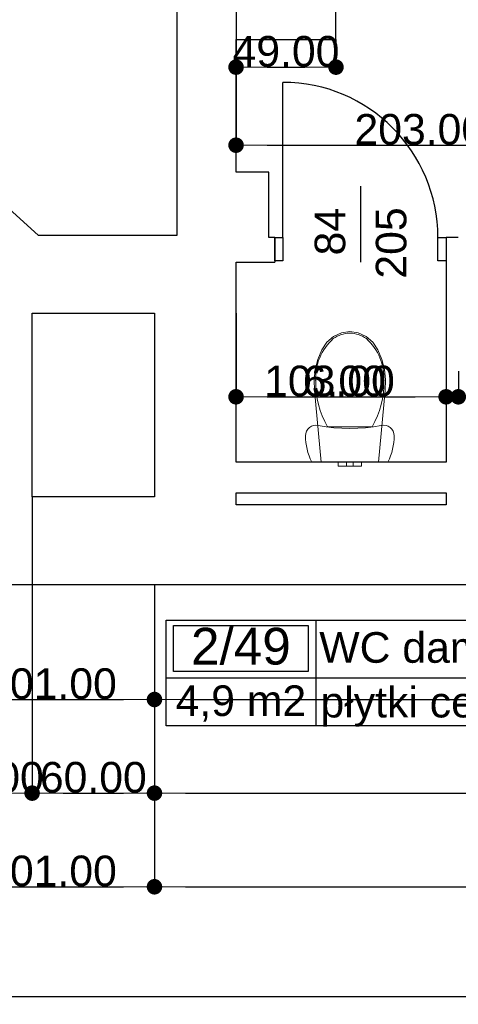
# Model space of a CAD drawing. Header units: millimetres. Extents: x -175445 to -20415, y -559200 to 231527.
# Tile 225 of 256: x -146892 to -144741, y -44474 to -39651. Entities that reach past the tile are written whole.
import ezdxf
from ezdxf.enums import TextEntityAlignment as Align

# ---------------------------------------------------------------- set-up
doc = ezdxf.new("R2010")
doc.units = ezdxf.units.MM
doc.header["$MEASUREMENT"] = 0
for name, color, linetype in [('Drzwi', 7, 'Continuous'), ('Obiekt', 7, 'Continuous'), ('Strefa', 7, 'Continuous'), ('Strop', 7, 'Continuous'), ('Słup', 7, 'Continuous'), ('Wymiary', 63, 'Continuous'), ('Ściana', 7, 'Continuous')]:
    doc.layers.add(name, color=color, linetype=linetype)
doc.styles.add('Arial', font='txt')
doc.dimstyles.new('GENERATED_STYLE__1', dxfattribs={"dimtxt": 150, "dimasz": 152, "dimexe": 0.18, "dimexo": 0, "dimgap": 0.09, "dimtad": 1, "dimtih": 1, "dimtoh": 1, "dimlfac": 0.1, "dimzin": 0, "dimdsep": 46, "dimtxsty": 'Arial', "dimblk": 'ARROWHEAD_11', "dimblk1": 'ARROWHEAD_11', "dimblk2": 'ARROWHEAD_11', "dimcen": 0.09, "dimclrd": 114, "dimclre": 114, "dimclrt": 114, "dimazin": 0, "dimtfac": 1, "dimtdec": 4, "dimtmove": 0, "dimatfit": 3, "dimfxl": 1, "dimtolj": 1, "dimtzin": 0, "dimarcsym": 0})

# ---------------------------------------------------------------- blocks, each defined once
blk = doc.blocks.new('WC damskie_2_49_52', base_point=(-139747.3, 14182.5))
at = {"layer": 'Strefa'}
for p, q in [((-140481.3, 14465.3), (-138524.7, 14465.3)), ((-140481.3, 13946.8), (-140481.3, 14465.3)), ((-140444.6, 14439.4), (-139784, 14439.4)), ((-140444.6, 14213.1), (-140444.6, 14439.4)), ((-139784, 14439.4), (-139784, 14213.1)), ((-139747.3, 14465.3), (-139747.3, 13946.8)), ((-138524.7, 14465.3), (-138524.7, 13946.8)), ((-140481.3, 14182.5), (-138524.7, 14182.5)), ((-139784, 14213.1), (-140444.6, 14213.1)), ((-138524.7, 13946.8), (-140481.3, 13946.8))]:
    blk.add_line(p, q, dxfattribs=at)
at = {"layer": 'Strefa', "style": 'Arial'}
for tag, height, p in [('ROOM_NUMBER', 180, (-140114.3, 14337.4)), ('ROOM_NAME', 150, (-139136, 14331.3)), ('ROOM_CALC_AREA', 150, (-140114.3, 14070.4)), ('floor_f', 150, (-139136, 14063.4))]:
    blk.add_attdef(tag, text='', height=height, dxfattribs=at).set_placement(p, align=Align.MIDDLE_CENTER)
blk = doc.blocks.new('ARROWHEAD_11')
at = {"color": 0, "linetype": 'Continuous', "lineweight": 0}
blk.add_line((0, 0), (-1, 0), dxfattribs=at)
at = {"color": 0, "linetype": 'Continuous', "lineweight": 0, "const_width": 0.25, "flags": 128}
blk.add_lwpolyline([(-0.125, 0, 1), (0.125, 0, 1)], format="xyb", close=True, dxfattribs=at)
blk = doc.blocks.new('*D2553')
at = {"layer": 'Defpoints', "color": 0}
for p in [(-143800.7, -38058.5), (-145830.7, -38313.1), (-143800.7, -39738.1)]:
    blk.add_point(p, dxfattribs=at)
at = {"layer": 'Wymiary', "color": 114, "lineweight": -2}
for p, q in [((-145830.7, -38313.1), (-145830.7, -38058.3)), ((-145678.7, -38058.5), (-143952.7, -38058.5)), ((-143800.7, -39738.1), (-143800.7, -38058.3))]:
    blk.add_line(p, q, dxfattribs=at)
at = {"layer": 'Wymiary', "color": 114, "lineweight": -2, "xscale": 152, "yscale": 152, "zscale": 152, "rotation": 180}
blk.add_blockref('ARROWHEAD_11', (-145830.7, -38058.5), dxfattribs=at)
at = {"layer": 'Wymiary', "color": 114, "lineweight": -2, "xscale": 152, "yscale": 152, "zscale": 152}
blk.add_blockref('ARROWHEAD_11', (-143800.7, -38058.5), dxfattribs=at)
at = {"layer": 'Wymiary', "color": 114, "lineweight": 13, "insert": (-144929.6, -37981.8), "char_height": 150, "attachment_point": 5, "style": 'Arial'}
blk.add_mtext('\\A1;203.00', dxfattribs=at)
blk = doc.blocks.new('*D2556')
at = {"layer": 'Defpoints', "color": 0}
for p in [(-145830.7, -41088.1), (-144800.7, -41373.1), (-144800.7, -41498.4)]:
    blk.add_point(p, dxfattribs=at)
at = {"layer": 'Wymiary', "color": 114, "lineweight": -2}
for p, q in [((-145830.7, -41088.1), (-145830.7, -41498.6)), ((-144800.7, -41373.1), (-144800.7, -41498.6)), ((-145678.7, -41498.4), (-144952.7, -41498.4))]:
    blk.add_line(p, q, dxfattribs=at)
at = {"layer": 'Wymiary', "color": 114, "lineweight": -2, "xscale": 152, "yscale": 152, "zscale": 152, "rotation": 180}
blk.add_blockref('ARROWHEAD_11', (-145830.7, -41498.4), dxfattribs=at)
at = {"layer": 'Wymiary', "color": 114, "lineweight": -2, "xscale": 152, "yscale": 152, "zscale": 152}
blk.add_blockref('ARROWHEAD_11', (-144800.7, -41498.4), dxfattribs=at)
at = {"layer": 'Wymiary', "color": 114, "lineweight": 13, "insert": (-145372.6, -41421.7), "char_height": 150, "attachment_point": 5, "style": 'Arial'}
blk.add_mtext('\\A1;103.00', dxfattribs=at)
blk = doc.blocks.new('*D2557')
at = {"layer": 'Defpoints', "color": 0}
for p in [(-144800.7, -41373.1), (-144740.7, -41373.1), (-144740.7, -41498.4)]:
    blk.add_point(p, dxfattribs=at)
at = {"layer": 'Wymiary', "color": 114, "lineweight": -2}
for p, q in [((-144800.7, -41373.1), (-144800.7, -41498.6)), ((-144740.7, -41373.1), (-144740.7, -41498.6)), ((-145494.8, -41498.4), (-145104.7, -41498.4)), ((-145104.7, -41498.4), (-144952.7, -41498.4)), ((-144800.7, -41498.4), (-144740.7, -41498.4)), ((-144588.7, -41498.4), (-144436.7, -41498.4))]:
    blk.add_line(p, q, dxfattribs=at)
at = {"layer": 'Wymiary', "color": 114, "lineweight": -2, "xscale": 152, "yscale": 152, "zscale": 152}
blk.add_blockref('ARROWHEAD_11', (-144800.7, -41498.4), dxfattribs=at)
at = {"layer": 'Wymiary', "color": 114, "lineweight": -2, "xscale": 152, "yscale": 152, "zscale": 152, "rotation": 180}
blk.add_blockref('ARROWHEAD_11', (-144740.7, -41498.4), dxfattribs=at)
at = {"layer": 'Wymiary', "color": 114, "lineweight": 13, "insert": (-145299.8, -41421.8), "char_height": 150, "attachment_point": 5, "style": 'Arial'}
blk.add_mtext('\\A1;6.00', dxfattribs=at)
blk = doc.blocks.new('*D2558')
at = {"layer": 'Defpoints', "color": 0}
for p in [(-143800.7, -39738.1), (-144740.7, -41373.1), (-143800.7, -41498.4)]:
    blk.add_point(p, dxfattribs=at)
at = {"layer": 'Wymiary', "color": 114, "lineweight": -2}
for p, q in [((-143800.7, -39738.1), (-143800.7, -41498.6)), ((-144740.7, -41373.1), (-144740.7, -41498.6)), ((-144588.7, -41498.4), (-143952.7, -41498.4))]:
    blk.add_line(p, q, dxfattribs=at)
at = {"layer": 'Wymiary', "color": 114, "lineweight": -2, "xscale": 152, "yscale": 152, "zscale": 152, "rotation": 180}
blk.add_blockref('ARROWHEAD_11', (-144740.7, -41498.4), dxfattribs=at)
at = {"layer": 'Wymiary', "color": 114, "lineweight": -2, "xscale": 152, "yscale": 152, "zscale": 152}
blk.add_blockref('ARROWHEAD_11', (-143800.7, -41498.4), dxfattribs=at)
at = {"layer": 'Wymiary', "color": 114, "lineweight": 13, "insert": (-144384.6, -41421.8), "char_height": 150, "attachment_point": 5, "style": 'Arial'}
blk.add_mtext('\\A1;94.00', dxfattribs=at)
blk = doc.blocks.new('*D2563')
at = {"layer": 'Defpoints', "color": 0}
for p in [(-145830.7, -39748.1), (-145340.7, -39748.1), (-145340.7, -39883.6)]:
    blk.add_point(p, dxfattribs=at)
at = {"layer": 'Wymiary', "color": 114, "lineweight": -2}
for p, q in [((-145830.7, -39748.1), (-145830.7, -39883.8)), ((-145340.7, -39748.1), (-145340.7, -39883.8)), ((-145678.7, -39883.6), (-145492.7, -39883.6))]:
    blk.add_line(p, q, dxfattribs=at)
at = {"layer": 'Wymiary', "color": 114, "lineweight": -2, "xscale": 152, "yscale": 152, "zscale": 152, "rotation": 180}
blk.add_blockref('ARROWHEAD_11', (-145830.7, -39883.6), dxfattribs=at)
at = {"layer": 'Wymiary', "color": 114, "lineweight": -2, "xscale": 152, "yscale": 152, "zscale": 152}
blk.add_blockref('ARROWHEAD_11', (-145340.7, -39883.6), dxfattribs=at)
at = {"layer": 'Wymiary', "color": 114, "lineweight": 13, "insert": (-145585.7, -39807), "char_height": 150, "attachment_point": 5, "style": 'Arial'}
blk.add_mtext('\\A1;49.00', dxfattribs=at)
blk = doc.blocks.new('*D2564')
at = {"layer": 'Defpoints', "color": 0}
for p in [(-145830.7, -38313.1), (-143800.7, -39738.1), (-143800.7, -40265.9)]:
    blk.add_point(p, dxfattribs=at)
at = {"layer": 'Wymiary', "color": 114, "lineweight": -2}
for p, q in [((-145830.7, -38313.1), (-145830.7, -40266.1)), ((-143800.7, -39738.1), (-143800.7, -40266.1)), ((-145678.7, -40265.9), (-143952.7, -40265.9))]:
    blk.add_line(p, q, dxfattribs=at)
at = {"layer": 'Wymiary', "color": 114, "lineweight": -2, "xscale": 152, "yscale": 152, "zscale": 152, "rotation": 180}
blk.add_blockref('ARROWHEAD_11', (-145830.7, -40265.9), dxfattribs=at)
at = {"layer": 'Wymiary', "color": 114, "lineweight": -2, "xscale": 152, "yscale": 152, "zscale": 152}
blk.add_blockref('ARROWHEAD_11', (-143800.7, -40265.9), dxfattribs=at)
at = {"layer": 'Wymiary', "color": 114, "lineweight": 13, "insert": (-144929.6, -40189.2), "char_height": 150, "attachment_point": 5, "style": 'Arial'}
blk.add_mtext('\\A1;203.00', dxfattribs=at)
blk = doc.blocks.new('*D3056')
at = {"layer": 'Defpoints', "color": 0}
for p in [(-147240.7, -42417.9), (-146230.7, -42418.1), (-146230.7, -42981.1)]:
    blk.add_point(p, dxfattribs=at)
at = {"layer": 'Wymiary', "color": 114, "lineweight": -2}
for p, q in [((-147240.7, -42417.9), (-147240.7, -42981.2)), ((-146230.7, -42418.1), (-146230.7, -42981.2)), ((-147088.7, -42981.1), (-146382.7, -42981.1))]:
    blk.add_line(p, q, dxfattribs=at)
at = {"layer": 'Wymiary', "color": 114, "lineweight": -2, "xscale": 152, "yscale": 152, "zscale": 152, "rotation": 180}
blk.add_blockref('ARROWHEAD_11', (-147240.7, -42981.1), dxfattribs=at)
at = {"layer": 'Wymiary', "color": 114, "lineweight": -2, "xscale": 152, "yscale": 152, "zscale": 152}
blk.add_blockref('ARROWHEAD_11', (-146230.7, -42981.1), dxfattribs=at)
at = {"layer": 'Wymiary', "color": 114, "lineweight": 13, "insert": (-146735.7, -42904.4), "char_height": 150, "attachment_point": 5, "style": 'Arial'}
blk.add_mtext('\\A1;101.00', dxfattribs=at)
blk = doc.blocks.new('*D3057')
at = {"layer": 'Defpoints', "color": 0}
for p in [(-141040.7, -42218.1), (-146230.7, -42418.1), (-141040.7, -42981.1)]:
    blk.add_point(p, dxfattribs=at)
at = {"layer": 'Wymiary', "color": 114, "lineweight": -2}
for p, q in [((-141040.7, -42218.1), (-141040.7, -42981.2)), ((-146230.7, -42418.1), (-146230.7, -42981.2)), ((-146078.7, -42981.1), (-141192.7, -42981.1))]:
    blk.add_line(p, q, dxfattribs=at)
at = {"layer": 'Wymiary', "color": 114, "lineweight": -2, "xscale": 152, "yscale": 152, "zscale": 152, "rotation": 180}
blk.add_blockref('ARROWHEAD_11', (-146230.7, -42981.1), dxfattribs=at)
at = {"layer": 'Wymiary', "color": 114, "lineweight": -2, "xscale": 152, "yscale": 152, "zscale": 152}
blk.add_blockref('ARROWHEAD_11', (-141040.7, -42981.1), dxfattribs=at)
at = {"layer": 'Wymiary', "color": 114, "lineweight": 13, "insert": (-143635.7, -42904.4), "char_height": 150, "attachment_point": 5, "style": 'Arial'}
blk.add_mtext('\\A1;519.00', dxfattribs=at)
blk = doc.blocks.new('*D3092')
at = {"layer": 'Defpoints', "color": 0}
for p in [(-146830.7, -41987.9), (-147240.7, -42417.9), (-146830.7, -43439.7)]:
    blk.add_point(p, dxfattribs=at)
at = {"layer": 'Wymiary', "color": 114, "lineweight": -2}
for p, q in [((-146830.7, -41987.9), (-146830.7, -43439.9)), ((-147240.7, -42417.9), (-147240.7, -43439.9)), ((-147088.7, -43439.7), (-146982.7, -43439.7))]:
    blk.add_line(p, q, dxfattribs=at)
at = {"layer": 'Wymiary', "color": 114, "lineweight": -2, "xscale": 152, "yscale": 152, "zscale": 152, "rotation": 180}
blk.add_blockref('ARROWHEAD_11', (-147240.7, -43439.7), dxfattribs=at)
at = {"layer": 'Wymiary', "color": 114, "lineweight": -2, "xscale": 152, "yscale": 152, "zscale": 152}
blk.add_blockref('ARROWHEAD_11', (-146830.7, -43439.7), dxfattribs=at)
at = {"layer": 'Wymiary', "color": 114, "lineweight": 13, "insert": (-147035.7, -43363), "char_height": 150, "attachment_point": 5, "style": 'Arial'}
blk.add_mtext('\\A1;41.00', dxfattribs=at)
blk = doc.blocks.new('*D3093')
at = {"layer": 'Defpoints', "color": 0}
for p in [(-146830.7, -41987.9), (-146230.7, -42418.1), (-146230.7, -43439.7)]:
    blk.add_point(p, dxfattribs=at)
at = {"layer": 'Wymiary', "color": 114, "lineweight": -2}
for p, q in [((-146830.7, -41987.9), (-146830.7, -43439.9)), ((-146230.7, -42418.1), (-146230.7, -43439.9)), ((-146678.7, -43439.7), (-146382.7, -43439.7))]:
    blk.add_line(p, q, dxfattribs=at)
at = {"layer": 'Wymiary', "color": 114, "lineweight": -2, "xscale": 152, "yscale": 152, "zscale": 152, "rotation": 180}
blk.add_blockref('ARROWHEAD_11', (-146830.7, -43439.7), dxfattribs=at)
at = {"layer": 'Wymiary', "color": 114, "lineweight": -2, "xscale": 152, "yscale": 152, "zscale": 152}
blk.add_blockref('ARROWHEAD_11', (-146230.7, -43439.7), dxfattribs=at)
at = {"layer": 'Wymiary', "color": 114, "lineweight": 13, "insert": (-146530.7, -43363), "char_height": 150, "attachment_point": 5, "style": 'Arial'}
blk.add_mtext('\\A1;60.00', dxfattribs=at)
blk = doc.blocks.new('*D3094')
at = {"layer": 'Defpoints', "color": 0}
for p in [(-102540.7, -42028.1), (-146230.7, -42418.1), (-102540.7, -43439.7)]:
    blk.add_point(p, dxfattribs=at)
at = {"layer": 'Wymiary', "color": 114, "lineweight": -2}
for p, q in [((-102540.7, -42028.1), (-102540.7, -43439.9)), ((-146230.7, -42418.1), (-146230.7, -43439.9)), ((-146078.7, -43439.7), (-102692.7, -43439.7))]:
    blk.add_line(p, q, dxfattribs=at)
at = {"layer": 'Wymiary', "color": 114, "lineweight": -2, "xscale": 152, "yscale": 152, "zscale": 152, "rotation": 180}
blk.add_blockref('ARROWHEAD_11', (-146230.7, -43439.7), dxfattribs=at)
at = {"layer": 'Wymiary', "color": 114, "lineweight": -2, "xscale": 152, "yscale": 152, "zscale": 152}
blk.add_blockref('ARROWHEAD_11', (-102540.7, -43439.7), dxfattribs=at)
at = {"layer": 'Wymiary', "color": 114, "lineweight": 13, "insert": (-124385.7, -43363), "char_height": 150, "attachment_point": 5, "style": 'Arial'}
blk.add_mtext('\\A1;4369.00', dxfattribs=at)
blk = doc.blocks.new('*D3100')
at = {"layer": 'Defpoints', "color": 0}
for p in [(-147240.7, -42417.9), (-146230.7, -42418.1), (-146230.7, -43898.4)]:
    blk.add_point(p, dxfattribs=at)
at = {"layer": 'Wymiary', "color": 114, "lineweight": -2}
for p, q in [((-147240.7, -42417.9), (-147240.7, -43898.5)), ((-146230.7, -42418.1), (-146230.7, -43898.5)), ((-147088.7, -43898.4), (-146382.7, -43898.4))]:
    blk.add_line(p, q, dxfattribs=at)
at = {"layer": 'Wymiary', "color": 114, "lineweight": -2, "xscale": 152, "yscale": 152, "zscale": 152, "rotation": 180}
blk.add_blockref('ARROWHEAD_11', (-147240.7, -43898.4), dxfattribs=at)
at = {"layer": 'Wymiary', "color": 114, "lineweight": -2, "xscale": 152, "yscale": 152, "zscale": 152}
blk.add_blockref('ARROWHEAD_11', (-146230.7, -43898.4), dxfattribs=at)
at = {"layer": 'Wymiary', "color": 114, "lineweight": 13, "insert": (-146735.7, -43821.7), "char_height": 150, "attachment_point": 5, "style": 'Arial'}
blk.add_mtext('\\A1;101.00', dxfattribs=at)
blk = doc.blocks.new('*D3101')
at = {"layer": 'Defpoints', "color": 0}
for p in [(-146230.7, -42418.1), (-102220.7, -42418.1), (-102220.7, -43898.4)]:
    blk.add_point(p, dxfattribs=at)
at = {"layer": 'Wymiary', "color": 114, "lineweight": -2}
for p, q in [((-146230.7, -42418.1), (-146230.7, -43898.5)), ((-102220.7, -42418.1), (-102220.7, -43898.5)), ((-146078.7, -43898.4), (-102372.7, -43898.4))]:
    blk.add_line(p, q, dxfattribs=at)
at = {"layer": 'Wymiary', "color": 114, "lineweight": -2, "xscale": 152, "yscale": 152, "zscale": 152, "rotation": 180}
blk.add_blockref('ARROWHEAD_11', (-146230.7, -43898.4), dxfattribs=at)
at = {"layer": 'Wymiary', "color": 114, "lineweight": -2, "xscale": 152, "yscale": 152, "zscale": 152}
blk.add_blockref('ARROWHEAD_11', (-102220.7, -43898.4), dxfattribs=at)
at = {"layer": 'Wymiary', "color": 114, "lineweight": 13, "insert": (-124225.7, -43821.7), "char_height": 150, "attachment_point": 5, "style": 'Arial'}
blk.add_mtext('\\A1;4401.00', dxfattribs=at)
blk = doc.blocks.new('*D3104')
at = {"layer": 'Defpoints', "color": 0}
for p in [(-171146.4, -21885.2), (-73250.7, -36498.1), (-73250.7, -44436.1)]:
    blk.add_point(p, dxfattribs=at)
at = {"layer": 'Wymiary', "color": 114, "lineweight": -2}
for p, q in [((-171146.4, -21885.2), (-171146.4, -44436.3)), ((-73250.7, -36498.1), (-73250.7, -44436.3)), ((-170994.4, -44436.1), (-73402.7, -44436.1))]:
    blk.add_line(p, q, dxfattribs=at)
at = {"layer": 'Wymiary', "color": 114, "lineweight": -2, "xscale": 152, "yscale": 152, "zscale": 152, "rotation": 180}
blk.add_blockref('ARROWHEAD_11', (-171146.4, -44436.1), dxfattribs=at)
at = {"layer": 'Wymiary', "color": 114, "lineweight": -2, "xscale": 152, "yscale": 152, "zscale": 152}
blk.add_blockref('ARROWHEAD_11', (-73250.7, -44436.1), dxfattribs=at)
at = {"layer": 'Wymiary', "color": 114, "lineweight": 13, "insert": (-122198.5, -44359.4), "char_height": 150, "attachment_point": 5, "style": 'Arial'}
blk.add_mtext('\\A1;9790', dxfattribs=at)

msp = doc.modelspace()

# ---------------------------------------------------------------- linework, layer by layer
at = {"layer": 'Drzwi'}
for p, q in [((-145600.722, -40718.06), (-145600.722, -39958.06)), ((-145640.722, -40718.06), (-145600.722, -40718.06)), ((-145640.722, -40833.06), (-145640.722, -40718.06)), ((-145640.722, -40718.06), (-145640.722, -40833.06)), ((-145600.722, -40718.06), (-145600.722, -40833.06)), ((-144840.722, -40833.06), (-144840.722, -40718.06)), ((-144840.722, -40718.06), (-144800.722, -40718.06)), ((-144800.722, -40718.06), (-144800.722, -40833.06)), ((-144800.722, -40718.06), (-144800.722, -40833.06)), ((-145600.722, -40833.06), (-145640.722, -40833.06)), ((-144800.722, -40833.06), (-144840.722, -40833.06))]:
    msp.add_line(p, q, dxfattribs=at)
msp.add_arc((-145600.722, -40718.06), 760, 0, 90, dxfattribs=at)
at = {"layer": 'Obiekt'}
msp.add_line((-145220.722, -40466.682), (-145220.722, -40838.06), dxfattribs=at)
at = {"layer": 'Obiekt', "color": 8, "lineweight": 5}
for p, q in [((-145313.877, -41184.277), (-145352.186, -41202.237)), ((-145272.829, -41178.06), (-145313.877, -41184.277)), ((-145272.83, -41186.7), (-145272.829, -41186.7)), ((-145231.78, -41184.277), (-145272.829, -41178.06)), ((-145193.472, -41202.237), (-145231.78, -41184.277)), ((-145385.229, -41230.755), (-145410.826, -41267.95)), ((-145352.186, -41202.237), (-145385.229, -41230.755)), ((-145353.905, -41213.51), (-145353.905, -41213.511)), ((-145160.429, -41230.755), (-145193.472, -41202.237)), ((-145134.831, -41267.95), (-145160.429, -41230.755)), ((-145410.826, -41267.95), (-145429.847, -41314.888)), ((-145115.81, -41314.888), (-145134.831, -41267.95)), ((-145429.847, -41314.888), (-145442.252, -41364.635)), ((-145103.405, -41364.635), (-145115.81, -41314.888)), ((-145442.252, -41364.635), (-145447.74, -41415.981)), ((-145097.917, -41415.981), (-145103.405, -41364.635)), ((-145447.74, -41415.981), (-145446.177, -41467.677)), ((-145099.48, -41467.677), (-145097.917, -41415.981)), ((-145446.177, -41467.677), (-145413.804, -41818.06)), ((-145131.854, -41818.06), (-145099.48, -41467.677)), ((-145485.261, -41667.078), (-145489.046, -41678.05)), ((-145479.158, -41657.206), (-145485.261, -41667.078)), ((-145471.036, -41648.914), (-145479.158, -41657.206)), ((-145461.291, -41642.608), (-145471.036, -41648.914)), ((-145450.399, -41638.595), (-145461.291, -41642.608)), ((-145438.89, -41637.071), (-145450.399, -41638.595)), ((-145427.328, -41638.11), (-145438.89, -41637.071)), ((-145389.044, -41644.892), (-145427.328, -41638.11)), ((-145350.468, -41649.748), (-145389.044, -41644.892)), ((-145381.77, -41645.017), (-145272.829, -41645.017)), ((-145311.697, -41652.667), (-145350.468, -41649.748)), ((-145272.829, -41653.641), (-145311.697, -41652.667)), ((-145272.829, -41645.017), (-145163.887, -41645.017)), ((-145233.96, -41652.667), (-145272.829, -41653.641)), ((-145195.189, -41649.748), (-145233.96, -41652.667)), ((-145156.613, -41644.892), (-145195.189, -41649.748)), ((-145118.329, -41638.11), (-145156.613, -41644.892)), ((-145106.767, -41637.071), (-145118.329, -41638.11)), ((-145095.259, -41638.595), (-145106.767, -41637.071)), ((-145084.366, -41642.608), (-145095.259, -41638.595)), ((-145074.621, -41648.914), (-145084.366, -41642.608)), ((-145066.499, -41657.206), (-145074.621, -41648.914)), ((-145060.396, -41667.078), (-145066.499, -41657.206)), ((-145056.611, -41678.05), (-145060.396, -41667.078)), ((-145489.046, -41678.05), (-145490.329, -41689.584)), ((-145490.329, -41689.584), (-145489.84, -41706.239)), ((-145489.84, -41706.239), (-145488.375, -41722.838)), ((-145057.282, -41722.838), (-145055.817, -41706.239)), ((-145055.328, -41689.584), (-145056.611, -41678.05)), ((-145055.817, -41706.239), (-145055.328, -41689.584)), ((-145488.375, -41722.838), (-145485.939, -41739.321)), ((-145485.939, -41739.321), (-145482.539, -41755.634)), ((-145482.539, -41755.634), (-145478.189, -41771.719)), ((-145067.468, -41771.719), (-145063.118, -41755.634)), ((-145063.118, -41755.634), (-145059.719, -41739.321)), ((-145059.719, -41739.321), (-145057.282, -41722.838)), ((-145478.189, -41771.719), (-145472.903, -41787.521)), ((-145472.903, -41787.521), (-145466.698, -41802.986)), ((-145466.698, -41802.986), (-145459.597, -41818.06)), ((-145086.06, -41818.06), (-145078.959, -41802.986)), ((-145078.959, -41802.986), (-145072.755, -41787.521)), ((-145072.755, -41787.521), (-145067.468, -41771.719)), ((-145459.597, -41818.06), (-145086.06, -41818.06)), ((-145413.804, -41818.06), (-145131.854, -41818.06)), ((-145313.134, -41818.06), (-145329.829, -41818.06)), ((-145329.829, -41818.06), (-145329.829, -41838.06)), ((-145313.134, -41838.06), (-145329.829, -41838.06)), ((-145288.829, -41818.06), (-145313.134, -41818.06)), ((-145288.829, -41838.06), (-145313.134, -41838.06)), ((-145284.142, -41818.06), (-145288.829, -41818.06)), ((-145288.829, -41818.06), (-145288.829, -41838.06)), ((-145284.142, -41838.06), (-145288.829, -41838.06)), ((-145272.829, -41818.06), (-145284.142, -41818.06)), ((-145272.829, -41838.06), (-145284.142, -41838.06)), ((-145261.515, -41818.06), (-145272.829, -41818.06)), ((-145261.515, -41838.06), (-145272.829, -41838.06)), ((-145256.829, -41818.06), (-145261.515, -41818.06)), ((-145256.829, -41838.06), (-145261.515, -41838.06)), ((-145256.829, -41818.06), (-145256.829, -41838.06)), ((-145232.524, -41818.06), (-145256.829, -41818.06)), ((-145232.524, -41838.06), (-145256.829, -41838.06)), ((-145215.829, -41818.06), (-145232.524, -41818.06)), ((-145215.829, -41838.06), (-145232.524, -41838.06)), ((-145215.829, -41818.06), (-145215.829, -41838.06))]:
    msp.add_line(p, q, dxfattribs=at)
for centre, radius, start, end in [((-145272.017, -41325.302), 138.562, 90.335594, 126.222811), ((-145273.642, -41325.305), 138.565, 53.777196, 89.664414), ((-145183.368, -41405.757), 256.976, 131.575502, 183.195152), ((-145362.289, -41405.757), 256.976, 356.804848, 48.424498), ((-145014.733, -41430.124), 425.383, 178.646069, 210.348234), ((-145530.924, -41430.124), 425.383, 329.651766, 1.353931)]:
    msp.add_arc(centre, radius, start, end, dxfattribs=at)
for p in [(-145191.752, -41213.511), (-145439.865, -41420.076), (-145105.792, -41420.076), (-145381.77, -41645.017)]:
    msp.add_point(p, dxfattribs=at)
at = {"layer": 'Strop', "flags": 128}
msp.add_lwpolyline([(-131693.029, -12962.088), (-135966.978, -12760.08, 0.0060186), (-138659.263, -12714.081, 0.04841545), (-160181.183, -14683.38, 0.00002607), (-160190.765, -14695.389), (-160190.765, -20716.639), (-166565.761, -20718.06), (-167010.777, -20718.06), (-164549.574, -22964.408), (-166747.245, -25372.279), (-165476.279, -26532.293), (-164319.332, -25264.688), (-164039.215, -25520.351), (-147240.722, -40852.382), (-147240.722, -42418.022), (-145950.766, -42418.022), (-102220.766, -42418.022)], format="xyb", dxfattribs=at)
at = {"layer": 'Słup'}
for p, q in [((-145340.722, -39748.06), (-145340.722, -39408.06)), ((-145830.722, -39748.06), (-145340.722, -39748.06)), ((-145670.722, -40398.06), (-145830.722, -40398.06)), ((-145670.722, -40718.06), (-145670.722, -40398.06))]:
    msp.add_line(p, q, dxfattribs=at)
at = {"layer": 'Ściana'}
for p, q in [((-145640.722, -40718.06), (-145640.722, -40833.06)), ((-144800.722, -40718.06), (-144800.722, -40833.06)), ((-145640.722, -40833.06), (-145640.722, -40838.06)), ((-144800.722, -40833.06), (-144800.722, -40838.06))]:
    msp.add_line(p, q, dxfattribs=at)
at = {"layer": 'Ściana', "flags": 128}
for points in [[(-146120.722, -35918.06), (-146120.722, -40708.06)], [(-145830.722, -40398.06), (-145830.722, -39748.06)], [(-146799.857, -40708.06), (-146980.622, -40543.076)], [(-146120.722, -40708.06), (-146799.857, -40708.06)], [(-145640.722, -40718.06), (-145670.722, -40718.06)], [(-144740.722, -40718.06), (-144800.722, -40718.06)], [(-145830.722, -40838.06), (-145640.722, -40838.06)], [(-145830.722, -41818.06), (-145830.722, -40838.06)], [(-144800.722, -40838.06), (-144800.722, -41818.06)], [(-146830.722, -41088.06), (-146230.722, -41088.06)], [(-146830.722, -41987.909), (-146830.722, -41088.06)], [(-146230.722, -41088.06), (-146230.722, -41987.916)], [(-144800.722, -41818.06), (-145830.722, -41818.06)], [(-146230.722, -41987.916), (-146830.722, -41987.909)], [(-145830.722, -42028.06), (-145830.722, -41968.06)], [(-145830.722, -41968.06), (-144800.722, -41968.06)], [(-144800.722, -41968.06), (-144800.722, -42028.06)], [(-144800.722, -42028.06), (-145830.722, -42028.06)], [(-147240.722, -42417.905), (-146230.722, -42417.916)], [(-146230.722, -42417.916), (-146230.722, -42418.06)], [(-146230.722, -42418.06), (-144650.722, -42418.06)]]:
    msp.add_lwpolyline(points, dxfattribs=at)

# ---------------------------------------------------------------- block references
at = {"layer": 'Strefa'}
ref = msp.add_blockref('WC damskie_2_49_52', (-145439.999, -42874.852), dxfattribs=at)
ref.add_attrib('ROOM_NAME', 'WC damskie', dxfattribs={"color": 7, "height": 150, "style": 'Arial'}).set_placement((-144828.719, -42726.086), align=Align.MIDDLE_CENTER)
ref.add_attrib('ROOM_NUMBER', '2/49', dxfattribs={"color": 7, "height": 180, "style": 'Arial'}).set_placement((-145807.02, -42719.965), align=Align.MIDDLE_CENTER)
ref.add_attrib('ROOM_CALC_AREA', '4,9 m2', dxfattribs={"color": 7, "height": 150, "style": 'Arial'}).set_placement((-145807.02, -42986.906), align=Align.MIDDLE_CENTER)
ref.add_attrib('floor_f', 'płytki ceram.', dxfattribs={"color": 7, "height": 150, "style": 'Arial'}).set_placement((-144828.719, -42993.951), align=Align.MIDDLE_CENTER)

# ---------------------------------------------------------------- texts
at = {"layer": 'Obiekt', "char_height": 150, "attachment_point": 7, "rotation": 90, "style": 'Arial'}
for s, insert in [('\\A1;{\\fArial|b0|i0|c238|p38;84}', (-145293.254, -40805.892)), ('\\A1;{\\fArial|b0|i0|c238|p38;205}', (-144993.254, -40919.721))]:
    msp.add_mtext(s, dxfattribs=dict(at, insert=insert))

# ---------------------------------------------------------------- dimensions: what is measured, and where the dimension line sits
at = {"layer": 'Wymiary', "color": 114, "lineweight": 13}
dim = msp.add_linear_dim(base=(-73250.715, -44436.085), p1=(-171146.377, -21885.197), p2=(-73250.715, -36498.101), text='9790', dimstyle='GENERATED_STYLE__1', dxfattribs=at)
dim.commit()
dim.dimension.update_dxf_attribs({"geometry": '*D3104', "text_midpoint": (-122198.546, -44436.085), "dimtype": 160})
for base, p1, p2, picture, middle in [((-143800.722, -38058.509), (-145830.722, -38313.06), (-143800.722, -39738.06), '*D2553', (-144929.551, -38058.509)), ((-143800.722, -40265.937), (-145830.722, -38313.06), (-143800.722, -39738.06), '*D2564', (-144929.551, -40265.937)), ((-145340.722, -39883.644), (-145830.722, -39748.06), (-145340.722, -39748.06), '*D2563', (-145585.722, -39883.644)), ((-143800.722, -41498.446), (-144740.722, -41373.06), (-143800.722, -39738.06), '*D2558', (-144384.551, -41498.446)), ((-144800.722, -41498.446), (-145830.722, -41088.06), (-144800.722, -41373.06), '*D2556', (-145372.636, -41498.446)), ((-144740.722, -41498.446), (-144800.722, -41373.06), (-144740.722, -41373.06), '*D2557', (-145299.781, -41498.446)), ((-146830.722, -43439.707), (-147240.722, -42417.905), (-146830.722, -41987.909), '*D3092', (-147035.722, -43439.707)), ((-146230.722, -43439.707), (-146830.722, -41987.909), (-146230.722, -42418.06), '*D3093', (-146530.722, -43439.707)), ((-102540.722, -43439.707), (-146230.722, -42418.06), (-102540.722, -42028.06), '*D3094', (-124385.722, -43439.707)), ((-141040.722, -42981.057), (-146230.722, -42418.06), (-141040.722, -42218.06), '*D3057', (-143635.722, -42981.057)), ((-146230.722, -42981.057), (-147240.722, -42417.905), (-146230.722, -42418.06), '*D3056', (-146735.722, -42981.057)), ((-146230.722, -43898.357), (-147240.722, -42417.905), (-146230.722, -42418.06), '*D3100', (-146735.722, -43898.357)), ((-102220.722, -43898.357), (-146230.722, -42418.06), (-102220.722, -42418.06), '*D3101', (-124225.722, -43898.357))]:
    dim = msp.add_linear_dim(base=base, p1=p1, p2=p2, dimstyle='GENERATED_STYLE__1', dxfattribs=at)
    dim.commit()
    dim.dimension.update_dxf_attribs({"geometry": picture, "text_midpoint": middle, "dimtype": 160})

doc.saveas('drawing.dxf')
